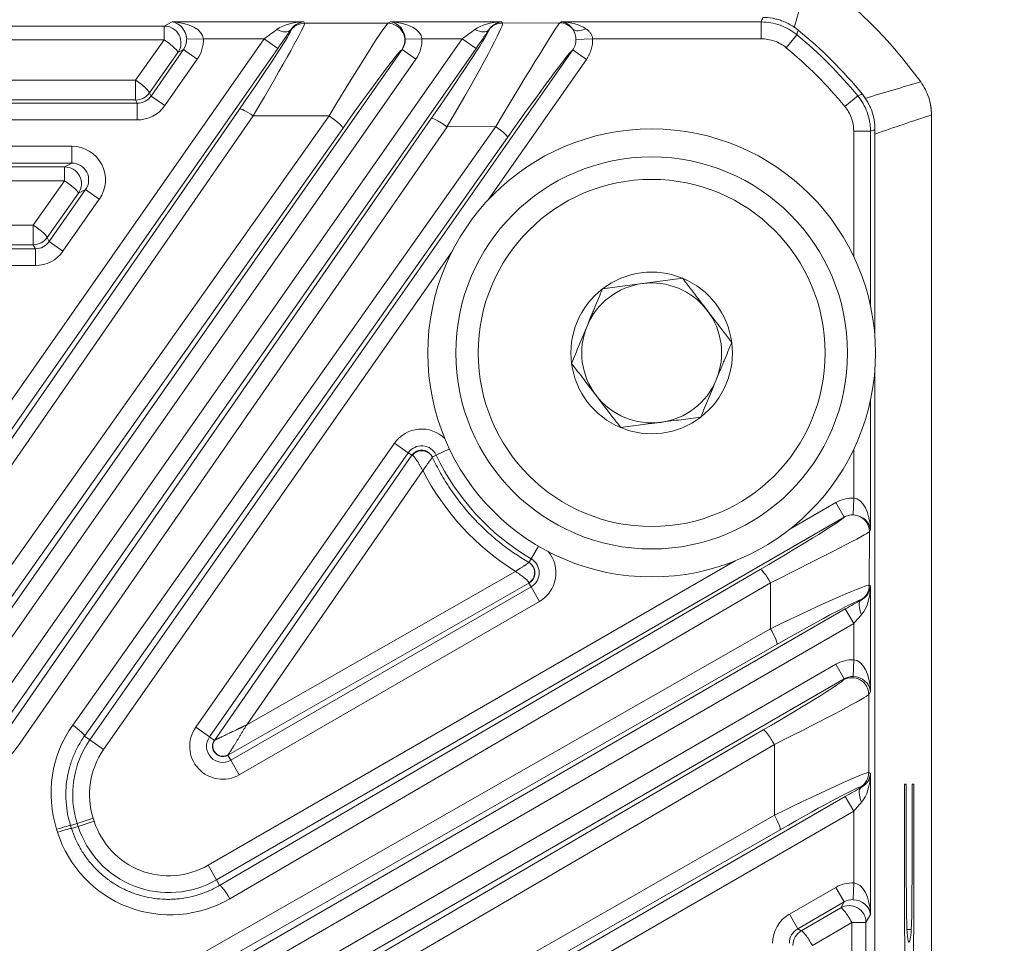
# Model space of a CAD drawing. Header units: millimetres. Extents: x 4 to 836, y 5 to 589.
# Tile 93 of 96: x 691 to 708, y 390 to 407. Entities that reach past the tile are written whole.
import ezdxf

# ---------------------------------------------------------------- set-up
doc = ezdxf.new("R2010")
doc.units = ezdxf.units.MM
doc.layers.add('1', color=7, linetype='Continuous', true_color=0xffffff)
doc.styles.add('ideas_simplex', font='simplex.shx')
doc.dimstyles.get("Standard").update_dxf_attribs({"dimtxt": 0.18, "dimasz": 0.18, "dimexe": 0.18, "dimexo": 0.0625, "dimgap": 0.09, "dimtad": 0, "dimtih": 1, "dimtoh": 1, "dimdec": 4, "dimzin": 0, "dimdsep": 46, "dimtxsty": 'Standard', "dimcen": 0.09, "dimadec": 0, "dimazin": 0, "dimtfac": 1, "dimtdec": 4, "dimtofl": 0, "dimtmove": 0, "dimatfit": 3, "dimfxl": 1, "dimtolj": 1, "dimtzin": 0, "dimarcsym": 0})

# ---------------------------------------------------------------- blocks, each defined once
blk = doc.blocks.new('_U6')
at = {"layer": '1', "color": 87, "lineweight": 25}
for p, q in [((728.164358, 400.844646), (722.539358, 400.844646)), ((722.539358, 400.844646), (722.539358, 399.344646)), ((728.164358, 399.344646), (728.164358, 400.844646)), ((722.539358, 388.139646), (722.539358, 386.639646)), ((728.164358, 386.639646), (728.164358, 388.139646)), ((722.539358, 386.639646), (728.164358, 386.639646))]:
    blk.add_line(p, q, dxfattribs=at)
at = {"layer": '1', "color": 27, "lineweight": 13}
blk.add_line((729.664358, 365.845245), (729.664358, 400.844646), dxfattribs=at)
at = {"layer": '1', "color": 152, "lineweight": 13}
for p, q in [((691.38954, 383.522914), (731.664358, 383.522914)), ((691.38954, 365.845245), (731.664358, 365.845245))]:
    blk.add_line(p, q, dxfattribs=at)
at = {"layer": '1', "color": 27, "lineweight": 18}
for points in [[(729.664358, 383.522914), (730.193339, 380.522916), (729.135377, 380.522912)], [(729.664358, 365.845245), (729.135377, 368.845243), (730.193339, 368.845247)]]:
    blk.add_solid(points, dxfattribs=at)
at = {"layer": '1', "color": 87, "linetype": 'Continuous', "lineweight": 25, "char_height": 3, "attachment_point": 7, "rotation": 90, "line_spacing_factor": 1.204819, "style": 'ideas_simplex'}
for s, insert in [('\\W1.2097;17,7', (720.698358, 388.087146)), ('\\W1.2097;.696', (728.010858, 388.087146))]:
    blk.add_mtext(s, dxfattribs=dict(at, insert=insert))
blk = doc.blocks.new('_U10')
at = {"layer": '1', "color": 87, "lineweight": 25}
for p, q in [((695.857876, 429.963811), (694.357876, 429.963811)), ((694.357876, 429.963811), (694.357876, 424.338811)), ((708.562876, 429.963811), (707.062876, 429.963811)), ((708.562876, 424.338811), (708.562876, 429.963811)), ((694.357876, 424.338811), (695.857876, 424.338811)), ((707.062876, 424.338811), (708.562876, 424.338811))]:
    blk.add_line(p, q, dxfattribs=at)
at = {"layer": '1', "color": 152, "lineweight": 13}
for p, q in [((671.21187, 386.022914), (671.21187, 424.838811)), ((688.88954, 386.022914), (688.88954, 424.838811))]:
    blk.add_line(p, q, dxfattribs=at)
at = {"layer": '1', "color": 27, "lineweight": 13}
blk.add_line((671.21187, 422.838811), (708.562876, 422.838811), dxfattribs=at)
at = {"layer": '1', "color": 27, "lineweight": 18}
for points in [[(671.21187, 422.838811), (674.211868, 423.367792), (674.211872, 422.30983)], [(688.88954, 422.838811), (685.889542, 422.30983), (685.889538, 423.367792)]]:
    blk.add_solid(points, dxfattribs=at)
at = {"layer": '1', "color": 87, "linetype": 'Continuous', "lineweight": 25, "char_height": 3, "attachment_point": 7, "line_spacing_factor": 1.204819, "style": 'ideas_simplex'}
for s, insert in [('\\W1.2097;17,7', (695.829376, 432.098811)), ('\\W1.2097;.696', (695.829376, 424.786311))]:
    blk.add_mtext(s, dxfattribs=dict(at, insert=insert))

msp = doc.modelspace()

# ---------------------------------------------------------------- linework, layer by layer
at = {"layer": '1', "color": 27, "linetype": 'Continuous', "lineweight": 13}
for p, q in [((666.761, 406.522), (693.341, 406.522)), ((693.341, 406.522), (693.48, 406.594)), ((693.341, 406.522), (693.341, 406.274)), ((693.48, 406.594), (695.834, 406.594)), ((695.601, 406.442), (695.597, 406.45)), ((695.834, 406.594), (695.847, 406.57)), ((695.847, 406.57), (697.339, 406.57)), ((697.339, 406.57), (697.385, 406.594)), ((697.385, 406.594), (699.374, 406.594)), ((699.139, 406.447), (699.137, 406.45)), ((699.374, 406.594), (699.385, 406.575)), ((699.385, 406.575), (700.408, 406.579)), ((700.408, 406.579), (700.437, 406.594)), ((700.437, 406.594), (704.009, 406.594)), ((704.009, 406.294), (704.009, 406.594)), ((693.341, 406.274), (666.761, 406.274)), ((688.319, 396.572), (695.127, 406.294)), ((690.131, 394.103), (698.667, 406.294)), ((692.83, 405.553), (693.341, 406.274)), ((694.04, 406.294), (693.741, 406.285)), ((695.127, 406.294), (694.04, 406.294)), ((695.127, 406.294), (695.372, 406.122)), ((697.946, 406.294), (697.647, 406.285)), ((698.667, 406.294), (697.946, 406.294)), ((698.667, 406.294), (698.913, 406.122)), ((700.697, 406.284), (700.995, 406.294)), ((704.009, 406.294), (700.995, 406.294)), ((704.454, 406.135), (704.644, 406.366)), ((695.372, 406.122), (688.565, 396.4)), ((689.813, 394.993), (697.592, 406.102)), ((698.913, 406.122), (690.376, 393.931)), ((692.013, 393.776), (700.64, 406.096)), ((693.105, 405.272), (693.686, 406.102)), ((693.686, 406.102), (693.586, 406.05)), ((693.932, 405.93), (693.686, 406.102)), ((697.592, 406.102), (697.584, 406.098)), ((697.838, 405.93), (697.592, 406.102)), ((700.885, 405.925), (700.64, 406.096)), ((697.838, 405.93), (690.059, 394.821)), ((693.586, 406.05), (693.076, 405.329)), ((693.932, 405.93), (693.351, 405.1)), ((700.885, 405.925), (699.129, 403.416)), ((667.271, 405.553), (692.83, 405.553)), ((692.83, 405.553), (692.83, 405.201)), ((692.83, 405.201), (667.271, 405.201)), ((692.86, 405.144), (692.83, 405.201)), ((693.076, 405.329), (693.105, 405.272)), ((693.351, 405.1), (693.105, 405.272)), ((705.501, 405.087), (705.733, 405.278)), ((667.242, 405.144), (692.86, 405.144)), ((688.624, 396.286), (694.687, 405.038)), ((692.86, 404.844), (692.86, 405.144)), ((692.86, 404.844), (667.242, 404.844)), ((694.933, 404.918), (688.87, 396.166)), ((689.469, 395.285), (696.287, 404.918)), ((690.477, 393.861), (698.112, 404.873)), ((696.287, 404.918), (694.933, 404.918)), ((696.532, 404.694), (689.715, 395.061)), ((698.394, 404.724), (690.758, 393.712)), ((691.706, 394.038), (699.265, 404.728)), ((699.265, 404.728), (698.394, 404.724)), ((699.475, 404.533), (691.916, 393.843)), ((705.661, 404.642), (705.961, 404.642)), ((705.661, 402.406), (705.661, 404.642)), ((705.961, 404.642), (705.961, 401.527)), ((668.411, 404.374), (691.69, 404.374)), ((691.69, 404.374), (691.69, 404.074)), ((691.69, 404.074), (668.411, 404.074)), ((668.541, 404.006), (691.561, 404.006)), ((691.561, 404.006), (691.69, 404.074)), ((691.561, 404.006), (691.561, 403.759)), ((691.561, 403.759), (668.541, 403.759)), ((691.001, 402.968), (691.561, 403.759)), ((691.806, 403.535), (691.247, 402.744)), ((691.285, 402.672), (691.936, 403.602)), ((691.936, 403.602), (691.806, 403.535)), ((691.936, 403.602), (692.181, 403.43)), ((692.181, 403.43), (691.53, 402.5)), ((669.1, 402.968), (691.001, 402.968)), ((691.001, 402.968), (691.001, 402.617)), ((691.247, 402.744), (691.285, 402.672)), ((691.001, 402.617), (669.1, 402.617)), ((691.039, 402.544), (691.001, 402.617)), ((691.285, 402.672), (691.53, 402.5)), ((669.062, 402.544), (691.039, 402.544)), ((691.039, 402.544), (691.039, 402.244)), ((698.484, 402.495), (692.258, 393.604)), ((691.039, 402.244), (669.062, 402.244)), ((705.961, 399.841), (705.961, 397.526)), ((693.903, 393.999), (697.456, 399.073)), ((697.702, 398.901), (697.456, 399.073)), ((697.702, 398.901), (694.149, 393.827)), ((697.766, 398.856), (697.702, 398.901)), ((698.201, 398.859), (698.436, 398.971)), ((705.661, 398.091), (705.661, 398.962)), ((698.201, 398.859), (698.13, 398.825)), ((697.962, 398.583), (694.814, 394.043)), ((704.518, 397.535), (705.341, 398.011)), ((705.491, 397.751), (705.341, 398.011)), ((705.661, 398.091), (705.651, 397.792)), ((705.491, 397.751), (694.273, 391.274)), ((705.941, 397.492), (705.939, 396.534)), ((705.961, 397.526), (705.941, 397.492)), ((700.029, 397.233), (699.897, 397.008)), ((694.123, 391.534), (703.544, 396.973)), ((699.858, 396.942), (699.897, 397.008)), ((694.33, 391.175), (703.991, 396.817)), ((694.814, 394.043), (699.615, 396.783)), ((704.177, 396.581), (694.516, 390.938)), ((704.175, 395.76), (704.177, 396.581)), ((694.531, 393.41), (699.896, 396.507)), ((699.896, 396.507), (699.857, 396.574)), ((700.046, 396.247), (699.896, 396.507)), ((705.939, 396.534), (705.961, 396.521)), ((705.961, 396.521), (705.961, 394.64)), ((700.046, 396.247), (694.681, 393.15)), ((705.793, 396.272), (705.789, 396.274)), ((693.446, 389.146), (705.511, 396.112)), ((705.511, 396.112), (705.661, 395.852)), ((693.269, 389.536), (704.175, 395.76)), ((705.661, 395.852), (693.596, 388.886)), ((705.661, 395.204), (705.661, 395.852)), ((704.289, 395.477), (693.384, 389.253)), ((705.661, 395.204), (705.651, 394.905)), ((694.356, 388.782), (705.341, 395.124)), ((705.341, 395.124), (705.491, 394.864)), ((705.491, 394.864), (694.506, 388.522)), ((705.479, 394.844), (705.491, 394.864)), ((705.961, 394.64), (705.929, 394.585)), ((705.929, 394.585), (705.929, 393.191)), ((694.149, 393.827), (693.903, 393.999)), ((694.566, 388.418), (704.046, 393.952)), ((691.916, 393.843), (692.013, 393.776)), ((692.258, 393.604), (692.013, 393.776)), ((694.237, 393.766), (694.149, 393.827)), ((704.243, 393.692), (694.763, 388.158)), ((704.243, 392.429), (704.243, 393.692)), ((694.478, 393.503), (694.531, 393.41)), ((694.681, 393.15), (694.531, 393.41)), ((705.929, 393.191), (705.961, 393.173)), ((705.961, 393.173), (705.961, 390.656)), ((705.793, 392.923), (705.779, 392.931)), ((695.84, 387.18), (705.511, 392.763)), ((705.511, 392.763), (705.661, 392.504)), ((692.071, 392.375), (691.786, 392.283)), ((692.071, 392.375), (692.089, 392.321)), ((695.622, 387.506), (704.243, 392.429)), ((705.661, 392.504), (695.99, 386.92)), ((705.661, 391.22), (705.661, 392.504)), ((691.435, 392.124), (691.417, 392.177)), ((691.786, 392.283), (691.667, 392.246)), ((691.667, 392.246), (691.685, 392.192)), ((691.685, 392.192), (691.803, 392.23)), ((691.803, 392.23), (691.786, 392.283)), ((692.089, 392.321), (691.803, 392.23)), ((704.346, 392.169), (695.725, 387.247)), ((694.123, 391.534), (694.273, 391.274)), ((694.273, 391.274), (694.33, 391.175)), ((704.511, 390.661), (705.341, 391.14)), ((705.341, 391.14), (705.491, 390.881)), ((705.661, 391.22), (705.651, 390.921)), ((705.491, 390.881), (704.661, 390.401)), ((704.725, 390.364), (705.43, 390.776)), ((705.43, 390.776), (705.491, 390.881)), ((704.511, 390.661), (704.661, 390.401)), ((705.961, 390.656), (705.88, 390.516)), ((705.627, 390.516), (704.922, 390.105)), ((705.88, 390.516), (705.627, 390.516)), ((705.627, 358.852), (705.627, 390.516)), ((705.88, 390.516), (705.88, 358.852)), ((704.661, 390.401), (704.725, 390.364))]:
    msp.add_line(p, q, dxfattribs=at)
at = {"layer": '1', "color": 252, "linetype": 'Continuous', "lineweight": 18}
msp.add_line((707.051, 404.933), (707.051, 368.674), dxfattribs=at)
at = {"layer": '1', "color": 27, "linetype": 'Continuous', "lineweight": 18}
for p, q in [((706.041, 400.954), (706.041, 404.671)), ((706.041, 348.956), (706.041, 400.412)), ((694.237, 393.766), (697.766, 398.856)), ((705.491, 397.751), (705.341, 398.011)), ((699.857, 396.574), (694.478, 393.503))]:
    msp.add_line(p, q, dxfattribs=at)
at = {"layer": '1', "color": 7, "linetype": 'Continuous', "lineweight": 18}
msp.add_line((706.689, 390.39), (706.608, 390.39), dxfattribs=at)
at = {"layer": '1', "color": 9, "linetype": 'Continuous', "lineweight": 18}
for radius in [4, 3.5]:
    msp.add_circle((702.051, 400.684), radius, dxfattribs=at)
at = {"layer": '1', "color": 9, "linetype": 'Continuous', "lineweight": 13}
msp.add_circle((702.051, 400.684), 3.1, dxfattribs=at)
at = {"layer": '1', "color": 252, "linetype": 'Continuous', "lineweight": 18}
msp.add_arc((699.551, 400.184), 9.05, 36.1507, 53.8493, dxfattribs=at)
at = {"layer": '1', "color": 27, "linetype": 'Continuous', "lineweight": 18}
msp.add_arc((699.551, 400.184), 8.091, 39.2516, 50.7484, dxfattribs=at)
at = {"layer": '1', "color": 27, "linetype": 'Continuous', "lineweight": 13}
for centre, radius, start, end in [((699.551, 400.184), 8.01, 39.4862, 50.5138), ((699.551, 400.184), 7.71, 39.4862, 50.5138), ((697.939, 398.735), 0.59, 45.1273, 145), ((697.939, 398.735), 0.29, 25.3629, 145), ((702.051, 400.684), 4.26, 205.3629, 239.6371), ((699.751, 396.758), 0.59, 300, 39.8727), ((699.751, 396.758), 0.29, 300, 59.6371), ((694.386, 393.661), 0.59, 145, 300), ((693.405, 392.801), 1.7, 145, 197.7056), ((694.386, 393.661), 0.29, 145, 300), ((693.405, 392.801), 1.4, 145, 197.7056), ((693.423, 392.747), 1.7, 197.7056, 300), ((693.423, 392.747), 1.4, 197.7056, 300)]:
    msp.add_arc(centre, radius, start, end, dxfattribs=at)
at = {"layer": '1', "color": 9, "linetype": 'Continuous', "lineweight": 18}
for centre, radius, start, end in [((706.051, 404.933), 1, 0, 20.8694), ((702.051, 400.684), 1.443, 67.4773, 127.4773), ((702.051, 400.684), 1.25, 97.4773, 157.4773), ((702.051, 400.684), 1.25, 37.4773, 97.4773), ((702.051, 400.684), 1.443, 7.4773, 67.4773), ((702.051, 400.684), 1.443, 127.4773, 187.4773), ((702.051, 400.684), 1.25, 337.4773, 37.4773), ((702.051, 400.684), 1.25, 157.4773, 217.4773), ((702.051, 400.684), 1.443, 307.4773, 7.4773), ((702.051, 400.684), 1.443, 187.4773, 247.4773), ((702.051, 400.684), 1.25, 277.4773, 337.4773), ((702.051, 400.684), 1.25, 217.4773, 277.4773), ((702.051, 400.684), 1.443, 247.4773, 307.4773)]:
    msp.add_arc(centre, radius, start, end, dxfattribs=at)
at = {"layer": '1', "color": 27, "linetype": 'Continuous', "lineweight": 13}
for centre, major_axis, ratio, start_param, end_param in [((693.341, 406.222), (-0.139, 0.266), 0.997152, 3.622727, 5.802051), ((693.48, 406.294), (-0.561, 0.015), 0.534057, 3.190442, 4.726332), ((693.48, 406.294), (-0.068, 0.295), 0.857617, 4.484712, 6.020602), ((694.409, 404.743), (-1.192, -1.7), 0.028594, 1.765373, 3.12673), ((694.655, 404.571), (-1.191, -2), 0.026751, 1.761265, 3.122622), ((695.101, 406.294), (-0.421, -0.3), 0.028746, 1.61113, 2.187723), ((695.834, 406.294), (-0.589, -0.014), 0.508639, 4.700195, 5.659492), ((695.352, 406.621), (0.249, -0.167), 0.474901, 5.021515, 6.243518), ((695.347, 406.122), (-0.421, -0.6), 0.028594, 1.59084, 2.167433), ((695.834, 406.294), (-0.155, -0.264), 0.92399, 3.709037, 4.668333), ((695.847, 406.27), (-0.266, -0.139), 0.999226, 4.232741, 5.192037), ((696.152, 404.571), (-1.191, -2), 0.026751, 3.192435, 4.553791), ((697.339, 406.27), (0.139, -0.266), 0.997152, 0.481134, 2.660458), ((697.385, 406.294), (-0.561, 0.015), 0.534057, 3.190442, 4.726332), ((697.385, 406.294), (-0.068, 0.295), 0.857617, 4.484712, 6.020602), ((697.949, 404.743), (-1.189, -1.705), 0.028665, 1.667159, 3.126605), ((698.195, 404.571), (-1.189, -2.004), 0.040007, 1.670938, 3.130384), ((698.641, 406.294), (-0.421, -0.3), 0.028746, 1.61113, 2.187723), ((699.374, 406.294), (-0.589, -0.014), 0.508639, 4.700195, 5.659492), ((698.892, 406.621), (0.249, -0.167), 0.474901, 5.021515, 6.243518), ((698.887, 406.122), (-0.421, -0.6), 0.028594, 1.59084, 2.167433), ((699.374, 406.294), (-0.155, -0.264), 0.92399, 3.709037, 4.668333), ((699.385, 406.275), (0.266, 0.139), 0.999226, 1.091148, 2.050445), ((699.211, 404.575), (-1.199, -2.005), 0.013847, 3.185111, 4.644557), ((700.408, 406.279), (0.139, -0.266), 0.997152, 1.762406, 2.660458), ((700.437, 406.294), (-0.561, 0.015), 0.534057, 3.828279, 4.726332), ((700.437, 406.294), (-0.068, 0.295), 0.857617, 5.12255, 6.020602), ((700.876, 406.652), (-0.243, -0.176), 0.514474, 0.086441, 1.213616), ((693.341, 406.222), (-0.245, 0.173), 0.14246, 3.176859, 4.812872), ((693.439, 406.273), (-0.268, -0.14), 0.991514, 2.051931, 2.695365), ((693.439, 406.273), (0.534, 0.278), 0.997152, 5.193523, 5.836957), ((697.345, 406.273), (-0.268, -0.14), 0.991514, 2.051931, 2.695365), ((697.345, 406.273), (0.534, 0.278), 0.997152, 5.193523, 5.836957), ((696.397, 404.399), (-1.192, -1.7), 0.028594, 3.196543, 4.557899), ((699.457, 404.403), (-1.201, -1.705), 0.028764, 3.27912, 4.656645), ((692.83, 405.5), (-0.245, 0.173), 0.14246, 3.176859, 4.812872), ((692.83, 405.5), (0.266, 0.139), 0.999226, 4.232741, 5.192037), ((692.859, 405.445), (-0.139, 0.267), 0.997682, 2.661944, 3.621241), ((692.859, 405.445), (0.277, -0.533), 0.999226, 5.803537, 6.762834), ((694.933, 404.866), (-0.247, 0.171), 0.14345, 4.81143, 6.247914), ((696.287, 404.866), (0.245, -0.173), 0.14246, 0.035266, 1.67128), ((698.358, 404.701), (0.247, -0.171), 0.130769, 1.516908, 3.106384), ((699.229, 404.705), (0.245, -0.173), 0.131253, 0.035211, 1.518117), ((691.689, 403.773), (0.534, 0.278), 0.997152, 5.193523, 7.372847), ((691.561, 403.707), (-0.139, 0.266), 0.997152, 3.622727, 5.802051), ((691.689, 403.773), (-0.268, -0.14), 0.991514, 2.051931, 4.231255), ((691.561, 403.707), (-0.245, 0.173), 0.14246, 3.176859, 4.812872), ((691.001, 402.916), (-0.245, 0.173), 0.14246, 3.176859, 4.812872), ((691.001, 402.916), (0.266, 0.139), 0.999226, 4.232741, 5.192037), ((691.039, 402.845), (-0.139, 0.267), 0.997682, 2.661944, 3.621241), ((691.039, 402.845), (0.277, -0.533), 0.999226, 5.803537, 6.762834), ((702.067, 400.695), (-3.878, -2.504), 0.999988, 6.184936, 6.720696), ((705.64, 397.49), (-0.301, -0.521), 0.99757, 3.631339, 4.18789), ((705.661, 397.526), (-0.015, 0.565), 0.530559, 4.6987, 6.234589), ((703.79, 396.769), (-1.702, -0.987), 0.030323, 1.671841, 3.079192), ((705.661, 397.526), (-0.293, 0.074), 0.867936, 3.425916, 4.937236), ((705.641, 397.492), (-0.26, 0.15), 0.99757, 3.666246, 5.177565), ((703.94, 396.509), (-2.003, -0.986), 0.0184, 1.680415, 3.097462), ((704.141, 396.558), (-0.151, 0.259), 0.141113, 4.718706, 6.247926), ((703.937, 395.552), (-2.002, -0.981), 0.036972, 3.158375, 4.575422), ((705.639, 396.534), (-0.15, -0.26), 0.999188, 1.047549, 2.094043), ((705.661, 396.521), (-0.267, -0.15), 0.922186, 1.549448, 2.595942), ((705.661, 396.521), (-0.014, -0.588), 0.509647, 0.536561, 1.583056), ((704.087, 395.293), (-1.702, -0.981), 0.030229, 3.159077, 4.576124), ((705.511, 396.088), (-0.6, -0.347), 0.030233, 4.205519, 4.694914), ((705.943, 396.012), (0.146, -0.262), 0.422034, 3.180098, 4.481958), ((705.661, 395.828), (-0.3, -0.347), 0.034508, 4.183058, 4.672453), ((704.139, 395.737), (0.149, -0.261), 0.141045, 0.035259, 1.578517), ((705.64, 394.603), (0.301, 0.521), 0.99757, 0.489746, 1.046143), ((705.661, 394.64), (-0.015, 0.565), 0.530559, 4.6987, 6.234589), ((703.78, 393.866), (-1.7, -0.983), 0.030233, 1.710401, 3.089211), ((705.629, 394.585), (0.26, -0.15), 0.99757, 0.524653, 2.61694), ((705.64, 394.603), (-0.151, -0.262), 0.992751, 3.631339, 4.187736), ((705.661, 394.64), (-0.293, 0.074), 0.867936, 3.425916, 4.961806), ((703.93, 393.606), (-2, -0.982), 0.027617, 1.714311, 3.093121), ((693.432, 392.818), (-1.776, -1.147), 0.999988, 5.09439, 6.01759), ((691.67, 394.015), (0.245, -0.173), 0.131253, 0.035211, 1.518117), ((704.196, 393.692), (-0.151, 0.259), 0.135523, 4.633444, 6.247954), ((688.755, 395.1), (-2.048, -1.322), 0.999988, 1.059131, 1.962027), ((703.93, 392.208), (-2, -0.982), 0.027617, 3.162934, 4.541744), ((705.629, 393.191), (-0.15, -0.26), 0.999188, 1.047549, 2.094043), ((705.661, 393.173), (-0.267, -0.15), 0.922186, 1.549448, 2.595942), ((705.661, 393.173), (-0.014, -0.588), 0.509647, 0.536561, 1.583056), ((704.08, 391.948), (-1.7, -0.983), 0.030233, 3.159025, 4.537835), ((705.511, 392.739), (-0.6, -0.347), 0.030233, 4.205519, 4.694914), ((705.943, 392.664), (-0.146, 0.262), 0.422034, 0.038505, 1.340366), ((705.661, 392.479), (-0.3, -0.347), 0.034508, 4.183058, 4.672453), ((704.196, 392.429), (0.149, -0.261), 0.136261, 0.035235, 1.493153), ((691.382, 392.154), (0.286, 0.091), 0.037426, 0.034931, 1.434072), ((691.399, 392.101), (0.286, 0.091), 0.037426, 0.034931, 1.434072), ((693.449, 392.764), (-1.776, -1.147), 0.999988, 6.01759, 7.809247), ((694.48, 390.915), (-0.151, 0.259), 0.141113, 4.718706, 6.247926), ((705.64, 390.62), (0.301, 0.521), 0.99757, 0.489746, 1.046143), ((705.661, 390.656), (-0.015, 0.565), 0.530559, 4.6987, 6.234589), ((705.58, 390.516), (-0.26, 0.15), 0.99757, 3.666246, 5.758532), ((705.58, 390.516), (-0.151, 0.259), 0.135523, 4.633444, 6.247954), ((705.64, 390.62), (-0.151, -0.262), 0.992751, 3.631339, 4.187736), ((705.661, 390.656), (-0.293, 0.074), 0.867936, 3.425916, 4.961806), ((704.811, 390.141), (-0.52, 0.3), 0.999188, 5.759938, 6.806432), ((704.811, 390.141), (-0.26, 0.15), 0.997569, 5.759938, 6.806432), ((704.875, 390.105), (-0.15, -0.26), 0.999188, 4.189142, 5.235636), ((704.875, 390.105), (-0.151, 0.259), 0.135523, 4.633444, 6.247954)]:
    msp.add_ellipse(centre, major_axis=major_axis, ratio=ratio, start_param=start_param, end_param=end_param, dxfattribs=at)
at = {"layer": '1', "color": 252, "linetype": 'Continuous', "lineweight": 13}
for points in [[(704.889, 407.492), (704.794, 407.159), (704.696, 406.826), (704.595, 406.492)], [(705.859, 405.228), (706.193, 405.33), (706.526, 405.428), (706.858, 405.523)], [(707.051, 404.933), (706.714, 404.823), (706.378, 404.71), (706.042, 404.592)]]:
    msp.add_open_spline(points, degree=3, dxfattribs=at)
at = {"layer": '1', "color": 27, "linetype": 'Continuous', "lineweight": 13}
for points, knots in [([(704.009, 406.594), (704.013, 406.606), (704.017, 406.618), (704.027, 406.645), (704.032, 406.66), (704.038, 406.675)], [0, 0, 0, 0, 0.439135, 0.439135, 1, 1, 1, 1]), ([(700.876, 406.473), (700.891, 406.463), (700.905, 406.452), (700.931, 406.428), (700.943, 406.414), (700.965, 406.384), (700.975, 406.368), (700.986, 406.342), (700.989, 406.333), (700.993, 406.314), (700.995, 406.304), (700.995, 406.294)], [0, 0, 0, 0, 0.25, 0.25, 0.5, 0.5, 0.75, 0.75, 0.875, 0.875, 1, 1, 1, 1]), ([(704.009, 406.594), (704.067, 406.594), (704.181, 406.584), (704.291, 406.555), (704.4, 406.516), (704.452, 406.492), (704.527, 406.45), (704.551, 406.435), (704.599, 406.402), (704.622, 406.385), (704.644, 406.366)], [0, 0, 0, 0, 0.25, 0.5, 0.5, 0.75, 0.75, 0.875, 0.875, 1, 1, 1, 1]), ([(704.67, 406.449), (704.663, 406.425), (704.655, 406.401), (704.647, 406.374), (704.645, 406.37), (704.644, 406.366)], [0, 0, 0, 0, 0.86501, 0.86501, 1, 1, 1, 1]), ([(700.64, 406.096), (700.649, 406.11), (700.658, 406.124), (700.673, 406.154), (700.679, 406.169), (700.686, 406.193), (700.688, 406.201), (700.692, 406.218), (700.694, 406.226), (700.697, 406.25), (700.698, 406.267), (700.697, 406.284)], [0, 0, 0, 0, 0.25, 0.25, 0.5, 0.5, 0.625, 0.625, 0.75, 0.75, 1, 1, 1, 1]), ([(700.995, 406.294), (700.997, 406.262), (700.995, 406.229), (700.989, 406.181), (700.986, 406.164), (700.979, 406.132), (700.975, 406.117), (700.961, 406.069), (700.95, 406.039), (700.928, 405.995), (700.92, 405.98), (700.904, 405.952), (700.895, 405.938), (700.885, 405.925)], [0, 0, 0, 0, 0.25, 0.25, 0.375, 0.375, 0.5, 0.5, 0.75, 0.75, 0.875, 0.875, 1, 1, 1, 1]), ([(704.454, 406.135), (704.422, 406.161), (704.356, 406.206), (704.283, 406.24), (704.207, 406.267), (704.129, 406.287), (704.049, 406.294), (704.009, 406.294)], [0, 0, 0, 0, 0.25, 0.5, 0.5, 0.75, 1, 1, 1, 1]), ([(705.733, 405.278), (705.753, 405.284), (705.774, 405.29), (705.802, 405.299), (705.809, 405.301), (705.816, 405.303)], [0, 0, 0, 0, 0.739697, 0.739697, 1, 1, 1, 1]), ([(705.733, 405.278), (705.77, 405.233), (705.834, 405.139), (705.882, 405.035), (705.921, 404.926), (705.936, 404.87), (705.951, 404.786), (705.955, 404.757), (705.96, 404.7), (705.961, 404.671), (705.961, 404.642)], [0, 0, 0, 0, 0.25, 0.5, 0.5, 0.75, 0.75, 0.875, 0.875, 1, 1, 1, 1]), ([(705.661, 404.642), (705.661, 404.683), (705.654, 404.763), (705.634, 404.84), (705.606, 404.917), (705.573, 404.99), (705.527, 405.056), (705.501, 405.087)], [0, 0, 0, 0, 0.25, 0.5, 0.5, 0.75, 1, 1, 1, 1]), ([(706.041, 404.671), (706.026, 404.666), (706.011, 404.66), (705.984, 404.651), (705.973, 404.646), (705.961, 404.642)], [0, 0, 0, 0, 0.560865, 0.560865, 1, 1, 1, 1]), ([(697.766, 398.856), (697.768, 398.858), (697.771, 398.862), (697.776, 398.868), (697.781, 398.874), (697.786, 398.88), (697.791, 398.885), (697.796, 398.89), (697.802, 398.895), (697.807, 398.9), (697.813, 398.904), (697.819, 398.908), (697.825, 398.912), (697.831, 398.916), (697.837, 398.92), (697.843, 398.923), (697.85, 398.926), (697.856, 398.929), (697.862, 398.931), (697.869, 398.934), (697.875, 398.936), (697.882, 398.938), (697.888, 398.94), (697.894, 398.941), (697.901, 398.942), (697.907, 398.943), (697.914, 398.944), (697.92, 398.945), (697.927, 398.945), (697.933, 398.946), (697.941, 398.946), (697.951, 398.946), (697.963, 398.945), (697.976, 398.943), (697.988, 398.94), (698, 398.937), (698.012, 398.933), (698.024, 398.928), (698.036, 398.923), (698.047, 398.916), (698.058, 398.909), (698.069, 398.901), (698.08, 398.893), (698.09, 398.883), (698.099, 398.873), (698.108, 398.862), (698.116, 398.851), (698.123, 398.838), (698.128, 398.83), (698.13, 398.825)], [0, 0, 0, 0, 0.017428, 0.034743, 0.051945, 0.069034, 0.086009, 0.102872, 0.119622, 0.13626, 0.152785, 0.169197, 0.185497, 0.201685, 0.217761, 0.233724, 0.249576, 0.265315, 0.280943, 0.29646, 0.311864, 0.327157, 0.342339, 0.35741, 0.372369, 0.387218, 0.401955, 0.416582, 0.431098, 0.445503, 0.459798, 0.486973, 0.514477, 0.542312, 0.570479, 0.598977, 0.627809, 0.656974, 0.686473, 0.716307, 0.746477, 0.776983, 0.807826, 0.839007, 0.870526, 0.902384, 0.934582, 0.967121, 1, 1, 1, 1]), ([(698.13, 398.824), (698.123, 398.839), (698.113, 398.854), (698.09, 398.88), (698.077, 398.891), (698.034, 398.921), (697.999, 398.933), (697.929, 398.939), (697.893, 398.933), (697.827, 398.905), (697.797, 398.883), (697.775, 398.855)], [0, 0, 0, 0, 0.125, 0.125, 0.25, 0.25, 0.5, 0.5, 0.75, 0.75, 1, 1, 1, 1]), ([(697.775, 398.855), (697.778, 398.854), (697.781, 398.852), (697.788, 398.847), (697.792, 398.844), (697.8, 398.836), (697.803, 398.832), (697.81, 398.825), (697.812, 398.822), (697.816, 398.817), (697.819, 398.814), (697.825, 398.807), (697.828, 398.802), (697.836, 398.791), (697.84, 398.785), (697.849, 398.774), (697.853, 398.767), (697.861, 398.755), (697.866, 398.748), (697.874, 398.736), (697.878, 398.729), (697.885, 398.717), (697.889, 398.711), (697.897, 398.698), (697.901, 398.691), (697.909, 398.677), (697.913, 398.671), (697.921, 398.657), (697.924, 398.651), (697.932, 398.638), (697.936, 398.631), (697.943, 398.617), (697.947, 398.61), (697.954, 398.597), (697.958, 398.59), (697.962, 398.583)], [0, 0, 0, 0, 0.08036, 0.08036, 0.160719, 0.160719, 0.241079, 0.241079, 0.281259, 0.281259, 0.321438, 0.321438, 0.383882, 0.383882, 0.446325, 0.446325, 0.508769, 0.508769, 0.571213, 0.571213, 0.626146, 0.626146, 0.681079, 0.681079, 0.736013, 0.736013, 0.790946, 0.790946, 0.84321, 0.84321, 0.895473, 0.895473, 0.947737, 0.947737, 1, 1, 1, 1]), ([(698.13, 398.824), (698.13, 398.823), (698.13, 398.823), (698.13, 398.822), (698.129, 398.821), (698.129, 398.82), (698.128, 398.818), (698.127, 398.817), (698.126, 398.815), (698.124, 398.812), (698.123, 398.81), (698.121, 398.807), (698.119, 398.804), (698.117, 398.801), (698.115, 398.798), (698.112, 398.794), (698.109, 398.791), (698.107, 398.787), (698.104, 398.782), (698.1, 398.778), (698.097, 398.773), (698.093, 398.768), (698.09, 398.763), (698.086, 398.757), (698.081, 398.751), (698.075, 398.742), (698.066, 398.73), (698.054, 398.712), (698.039, 398.692), (698.028, 398.676), (698.019, 398.664), (698.014, 398.657), (698.008, 398.648), (698.001, 398.638), (697.993, 398.627), (697.983, 398.614), (697.973, 398.599), (697.965, 398.588), (697.962, 398.583)], [0, 0, 0, 0, 0.018893, 0.03793, 0.057112, 0.076446, 0.095933, 0.115578, 0.135385, 0.155358, 0.175498, 0.195811, 0.2163, 0.236968, 0.257818, 0.278853, 0.300078, 0.321494, 0.343106, 0.364917, 0.386929, 0.409146, 0.431571, 0.454207, 0.477057, 0.500125, 0.5558, 0.615985, 0.680721, 0.750046, 0.766942, 0.787927, 0.813004, 0.842179, 0.875459, 0.91285, 0.954361, 1, 1, 1, 1]), ([(698.13, 398.825), (698.13, 398.825), (698.13, 398.825), (698.13, 398.825), (698.13, 398.824), (698.13, 398.824), (698.13, 398.824)], [0, 0, 0, 0, 0.256852, 0.508712, 0.756207, 1, 1, 1, 1]), ([(698.13, 398.824), (698.177, 398.725), (698.227, 398.629), (698.307, 398.488), (698.335, 398.442), (698.392, 398.349), (698.421, 398.304), (698.573, 398.079), (698.706, 397.91), (698.924, 397.673), (699, 397.596), (699.118, 397.485), (699.158, 397.449), (699.24, 397.378), (699.282, 397.343), (699.493, 397.174), (699.67, 397.051), (699.858, 396.942)], [0, 0, 0, 0, 0.125, 0.125, 0.1875, 0.1875, 0.25, 0.25, 0.5, 0.5, 0.625, 0.625, 0.6875, 0.6875, 0.75, 0.75, 1, 1, 1, 1]), ([(699.615, 396.783), (699.618, 396.785), (699.623, 396.788), (699.631, 396.793), (699.639, 396.798), (699.646, 396.802), (699.652, 396.806), (699.659, 396.81), (699.665, 396.814), (699.671, 396.817), (699.676, 396.821), (699.681, 396.824), (699.685, 396.827), (699.69, 396.829), (699.694, 396.832), (699.697, 396.834), (699.7, 396.836), (699.703, 396.838), (699.713, 396.844), (699.729, 396.854), (699.75, 396.867), (699.768, 396.879), (699.782, 396.889), (699.794, 396.897), (699.805, 396.904), (699.814, 396.91), (699.822, 396.916), (699.829, 396.921), (699.836, 396.926), (699.842, 396.93), (699.846, 396.933), (699.85, 396.936), (699.853, 396.938), (699.856, 396.94), (699.857, 396.941), (699.857, 396.942), (699.858, 396.942)], [0, 0, 0, 0, 0.021975, 0.043037, 0.063188, 0.082428, 0.100758, 0.118178, 0.13469, 0.150294, 0.164991, 0.178782, 0.191666, 0.203645, 0.214718, 0.224887, 0.234152, 0.242512, 0.24997, 0.319216, 0.383926, 0.444139, 0.499893, 0.542213, 0.583819, 0.62473, 0.664965, 0.704543, 0.743485, 0.78181, 0.819539, 0.856693, 0.893293, 0.929363, 0.964924, 1, 1, 1, 1]), ([(699.858, 396.942), (699.888, 396.924), (699.914, 396.897), (699.949, 396.835), (699.959, 396.798), (699.959, 396.726), (699.95, 396.69), (699.915, 396.626), (699.889, 396.598), (699.858, 396.579)], [0, 0, 0, 0, 0.25, 0.25, 0.5, 0.5, 0.75, 0.75, 1, 1, 1, 1]), ([(699.615, 396.783), (699.621, 396.779), (699.628, 396.774), (699.641, 396.766), (699.647, 396.761), (699.66, 396.753), (699.666, 396.748), (699.678, 396.74), (699.685, 396.735), (699.697, 396.726), (699.703, 396.722), (699.716, 396.713), (699.722, 396.708), (699.734, 396.699), (699.74, 396.695), (699.751, 396.686), (699.757, 396.682), (699.768, 396.673), (699.774, 396.668), (699.785, 396.659), (699.791, 396.654), (699.802, 396.645), (699.807, 396.641), (699.816, 396.632), (699.82, 396.628), (699.827, 396.622), (699.829, 396.619), (699.834, 396.615), (699.836, 396.612), (699.842, 396.606), (699.845, 396.602), (699.851, 396.594), (699.854, 396.591), (699.857, 396.584), (699.858, 396.582), (699.858, 396.579)], [0, 0, 0, 0, 0.051993, 0.051993, 0.103985, 0.103985, 0.155978, 0.155978, 0.207971, 0.207971, 0.262685, 0.262685, 0.3174, 0.3174, 0.372114, 0.372114, 0.426829, 0.426829, 0.489245, 0.489245, 0.551661, 0.551661, 0.614077, 0.614077, 0.676494, 0.676494, 0.716932, 0.716932, 0.75737, 0.75737, 0.838247, 0.838247, 0.919123, 0.919123, 1, 1, 1, 1]), ([(694.238, 393.766), (694.239, 393.767), (694.24, 393.767), (694.243, 393.768), (694.247, 393.77), (694.252, 393.772), (694.258, 393.775), (694.264, 393.778), (694.272, 393.782), (694.28, 393.786), (694.289, 393.79), (694.3, 393.795), (694.311, 393.8), (694.323, 393.806), (694.341, 393.814), (694.368, 393.827), (694.404, 393.845), (694.445, 393.865), (694.498, 393.89), (694.568, 393.924), (694.625, 393.952), (694.661, 393.969), (694.67, 393.973), (694.679, 393.978), (694.69, 393.983), (694.701, 393.988), (694.713, 393.994), (694.725, 394), (694.738, 394.007), (694.752, 394.013), (694.766, 394.02), (694.782, 394.027), (694.797, 394.035), (694.808, 394.04), (694.814, 394.043)], [0, 0, 0, 0, 0.016583, 0.033309, 0.050266, 0.067541, 0.085213, 0.103359, 0.122048, 0.141344, 0.161305, 0.181983, 0.203425, 0.225675, 0.248769, 0.303084, 0.363054, 0.428893, 0.500764, 0.615559, 0.751442, 0.76424, 0.778091, 0.792995, 0.808954, 0.825966, 0.844031, 0.863151, 0.883324, 0.904552, 0.926833, 0.950168, 0.974557, 1, 1, 1, 1]), ([(694.478, 393.503), (694.479, 393.504), (694.48, 393.506), (694.484, 393.512), (694.487, 393.515), (694.493, 393.524), (694.497, 393.53), (694.505, 393.541), (694.509, 393.548), (694.518, 393.563), (694.524, 393.572), (694.537, 393.591), (694.543, 393.602), (694.557, 393.623), (694.563, 393.633), (694.574, 393.65), (694.577, 393.656), (694.585, 393.667), (694.588, 393.673), (694.596, 393.686), (694.601, 393.693), (694.61, 393.708), (694.615, 393.715), (694.628, 393.737), (694.637, 393.752), (694.655, 393.781), (694.669, 393.803), (694.682, 393.825), (694.692, 393.84), (694.696, 393.848), (694.711, 393.872), (694.72, 393.888), (694.74, 393.92), (694.749, 393.936), (694.768, 393.967), (694.777, 393.982), (694.796, 394.013), (694.805, 394.028), (694.814, 394.043)], [0, 0, 0, 0, 0.043461, 0.043461, 0.086922, 0.086922, 0.130384, 0.130384, 0.173845, 0.173845, 0.231908, 0.231908, 0.289971, 0.289971, 0.348034, 0.348034, 0.377066, 0.377066, 0.406097, 0.406097, 0.442584, 0.442584, 0.47907, 0.47907, 0.552043, 0.552043, 0.625016, 0.661502, 0.661502, 0.697988, 0.697988, 0.773491, 0.773491, 0.848994, 0.848994, 0.924497, 0.924497, 1, 1, 1, 1]), ([(691.916, 393.843), (691.876, 393.786), (691.802, 393.668), (691.742, 393.543), (691.703, 393.447), (691.685, 393.398), (691.669, 393.348), (691.658, 393.315), (691.653, 393.298), (691.63, 393.213), (691.6, 393.077), (691.587, 392.939), (691.582, 392.834), (691.582, 392.799), (691.583, 392.729), (691.585, 392.694), (691.593, 392.589), (691.611, 392.449), (691.646, 392.313), (691.667, 392.246)], [0, 0, 0, 0, 0.125, 0.25, 0.25, 0.3125, 0.34375, 0.34375, 0.375, 0.375, 0.5, 0.625, 0.625, 0.6875, 0.6875, 0.75, 0.75, 0.875, 1, 1, 1, 1]), ([(694.238, 393.766), (694.233, 393.758), (694.228, 393.749), (694.22, 393.731), (694.21, 393.703), (694.207, 393.672), (694.211, 393.611), (694.229, 393.571), (694.284, 393.511), (694.322, 393.49), (694.382, 393.48), (694.412, 393.48), (694.448, 393.49), (694.464, 393.496), (694.473, 393.501), (694.476, 393.502), (694.478, 393.503)], [0, 0, 0, 0, 0.0625, 0.0625, 0.125, 0.25, 0.25, 0.5, 0.5, 0.75, 0.75, 0.875, 0.9375, 0.984375, 0.984375, 1, 1, 1, 1]), ([(691.685, 392.192), (691.705, 392.126), (691.754, 391.999), (691.816, 391.878), (691.868, 391.791), (691.886, 391.762), (691.924, 391.705), (691.944, 391.677), (692.006, 391.595), (692.094, 391.491), (692.192, 391.398), (692.27, 391.332), (692.31, 391.3), (692.351, 391.27), (692.379, 391.25), (692.393, 391.241), (692.465, 391.193), (692.523, 391.159), (692.643, 391.097), (692.705, 391.069), (692.8, 391.033), (692.848, 391.016), (692.897, 391.002), (692.93, 390.992), (692.946, 390.988), (693.029, 390.967), (693.095, 390.954), (693.228, 390.935), (693.295, 390.929), (693.396, 390.926), (693.447, 390.926), (693.498, 390.928), (693.531, 390.93), (693.548, 390.932), (693.633, 390.939), (693.766, 390.957), (693.896, 390.991), (693.992, 391.021), (694.024, 391.032), (694.087, 391.056), (694.118, 391.069), (694.211, 391.11), (694.271, 391.141), (694.33, 391.175)], [0, 0, 0, 0, 0.0625, 0.125, 0.125, 0.15625, 0.15625, 0.1875, 0.1875, 0.25, 0.3125, 0.3125, 0.34375, 0.359375, 0.359375, 0.375, 0.375, 0.4375, 0.4375, 0.5, 0.5, 0.53125, 0.546875, 0.546875, 0.5625, 0.5625, 0.625, 0.625, 0.6875, 0.6875, 0.71875, 0.734375, 0.734375, 0.75, 0.75, 0.8125, 0.875, 0.875, 0.90625, 0.90625, 0.9375, 0.9375, 1, 1, 1, 1])]:
    msp.add_open_spline(points, degree=3, knots=knots, dxfattribs=at)
at = {"layer": '1', "color": 27, "linetype": 'Continuous', "lineweight": 18}
for points, knots in [([(704.038, 406.675), (704.095, 406.675), (704.152, 406.67), (704.236, 406.655), (704.264, 406.649), (704.319, 406.635), (704.346, 406.626), (704.428, 406.597), (704.531, 406.55), (704.625, 406.486), (704.67, 406.449)], [0, 0, 0, 0, 0.25, 0.25, 0.375, 0.375, 0.5, 0.5, 0.75, 1, 1, 1, 1]), ([(700.697, 406.284), (700.697, 406.293), (700.696, 406.303), (700.695, 406.321), (700.693, 406.33), (700.69, 406.347), (700.688, 406.355), (700.684, 406.372), (700.682, 406.38), (700.677, 406.395), (700.674, 406.403), (700.669, 406.417), (700.666, 406.423), (700.656, 406.443), (700.649, 406.454), (700.642, 406.465)], [0, 0, 0, 0, 0.125, 0.125, 0.25, 0.25, 0.375, 0.375, 0.5, 0.5, 0.625, 0.625, 0.75, 0.75, 1, 1, 1, 1]), ([(705.816, 405.303), (705.852, 405.259), (705.885, 405.212), (705.926, 405.137), (705.939, 405.112), (705.963, 405.06), (705.974, 405.034), (706.003, 404.952), (706.032, 404.842), (706.041, 404.729), (706.041, 404.671)], [0, 0, 0, 0, 0.25, 0.25, 0.375, 0.375, 0.5, 0.5, 0.75, 1, 1, 1, 1]), ([(705.651, 397.792), (705.623, 397.793), (705.595, 397.789), (705.541, 397.776), (705.515, 397.765), (705.491, 397.751)], [0, 0, 0, 0, 0.5, 0.5, 1, 1, 1, 1]), ([(699.858, 396.942), (699.86, 396.941), (699.864, 396.938), (699.87, 396.935), (699.876, 396.931), (699.881, 396.926), (699.887, 396.922), (699.892, 396.918), (699.897, 396.913), (699.902, 396.909), (699.906, 396.904), (699.911, 396.899), (699.915, 396.894), (699.919, 396.889), (699.923, 396.883), (699.927, 396.878), (699.93, 396.873), (699.934, 396.867), (699.937, 396.862), (699.94, 396.856), (699.943, 396.85), (699.945, 396.845), (699.948, 396.839), (699.95, 396.833), (699.952, 396.827), (699.954, 396.822), (699.956, 396.816), (699.957, 396.81), (699.959, 396.804), (699.96, 396.798), (699.961, 396.792), (699.962, 396.786), (699.962, 396.781), (699.963, 396.775), (699.963, 396.769), (699.964, 396.763), (699.964, 396.755), (699.963, 396.746), (699.962, 396.734), (699.961, 396.722), (699.958, 396.71), (699.955, 396.698), (699.951, 396.686), (699.946, 396.674), (699.941, 396.662), (699.935, 396.65), (699.928, 396.639), (699.92, 396.628), (699.911, 396.618), (699.902, 396.608), (699.892, 396.598), (699.881, 396.589), (699.87, 396.581), (699.861, 396.576), (699.857, 396.574)], [0, 0, 0, 0, 0.01571, 0.031336, 0.046877, 0.062333, 0.077705, 0.092994, 0.108197, 0.123317, 0.138353, 0.153305, 0.168173, 0.182957, 0.197657, 0.212274, 0.226807, 0.241256, 0.255622, 0.269905, 0.284105, 0.298221, 0.312254, 0.326204, 0.340071, 0.353855, 0.367557, 0.381175, 0.394711, 0.408164, 0.421535, 0.434823, 0.448029, 0.461152, 0.474194, 0.487153, 0.50003, 0.526623, 0.553564, 0.580855, 0.608496, 0.636488, 0.664832, 0.693528, 0.722576, 0.751978, 0.781735, 0.811846, 0.842313, 0.873135, 0.904315, 0.935852, 0.967747, 1, 1, 1, 1]), ([(694.478, 393.503), (694.476, 393.502), (694.472, 393.5), (694.466, 393.497), (694.461, 393.494), (694.455, 393.492), (694.449, 393.49), (694.444, 393.488), (694.438, 393.486), (694.432, 393.485), (694.426, 393.483), (694.42, 393.482), (694.415, 393.481), (694.409, 393.48), (694.403, 393.48), (694.397, 393.479), (694.392, 393.479), (694.386, 393.479), (694.38, 393.479), (694.375, 393.479), (694.369, 393.48), (694.364, 393.48), (694.358, 393.481), (694.353, 393.482), (694.348, 393.483), (694.343, 393.484), (694.337, 393.486), (694.332, 393.487), (694.327, 393.489), (694.323, 393.491), (694.318, 393.493), (694.313, 393.495), (694.309, 393.497), (694.304, 393.499), (694.3, 393.501), (694.296, 393.504), (694.291, 393.506), (694.287, 393.509), (694.283, 393.511), (694.279, 393.514), (694.276, 393.517), (694.272, 393.52), (694.269, 393.523), (694.265, 393.526), (694.262, 393.529), (694.259, 393.532), (694.255, 393.535), (694.251, 393.54), (694.246, 393.546), (694.24, 393.553), (694.234, 393.562), (694.229, 393.57), (694.224, 393.58), (694.219, 393.589), (694.215, 393.599), (694.212, 393.61), (694.209, 393.621), (694.207, 393.632), (694.205, 393.644), (694.204, 393.656), (694.204, 393.668), (694.205, 393.68), (694.207, 393.693), (694.21, 393.705), (694.213, 393.718), (694.217, 393.73), (694.223, 393.742), (694.229, 393.754), (694.234, 393.762), (694.237, 393.766)], [0, 0, 0, 0, 0.012921, 0.025748, 0.038481, 0.051122, 0.063669, 0.076124, 0.088486, 0.100755, 0.112931, 0.125016, 0.137008, 0.148908, 0.160717, 0.172434, 0.184059, 0.195593, 0.207036, 0.218388, 0.229649, 0.240819, 0.251899, 0.262888, 0.273788, 0.284597, 0.295317, 0.305947, 0.316488, 0.326939, 0.337302, 0.347575, 0.35776, 0.367857, 0.377865, 0.387785, 0.397617, 0.407362, 0.417019, 0.426589, 0.436072, 0.445468, 0.454778, 0.464001, 0.473138, 0.482189, 0.491155, 0.500035, 0.519591, 0.539559, 0.55994, 0.580738, 0.601955, 0.623593, 0.645653, 0.668139, 0.691052, 0.714394, 0.738168, 0.762374, 0.787015, 0.812092, 0.837608, 0.863563, 0.889961, 0.916801, 0.944087, 0.971819, 1, 1, 1, 1])]:
    msp.add_open_spline(points, degree=3, knots=knots, dxfattribs=at)
at = {"layer": '1', "color": 252, "linetype": 'Continuous', "lineweight": 18}
msp.add_open_spline([(706.858, 405.523), (706.89, 405.48), (706.945, 405.391), (706.985, 405.294), (707.018, 405.193), (707.042, 405.091), (707.051, 404.986), (707.051, 404.933)], degree=3, knots=[0, 0, 0, 0, 0.25, 0.5, 0.5, 0.75, 1, 1, 1, 1], dxfattribs=at)
at = {"layer": '1', "color": 9, "linetype": 'Continuous', "lineweight": 18}
for points, knots in [([(701.172, 401.83), (701.289, 401.845), (701.407, 401.86), (701.585, 401.884), (701.645, 401.892), (701.765, 401.907), (701.826, 401.915), (701.917, 401.927), (701.948, 401.931), (702.009, 401.939), (702.039, 401.943), (702.13, 401.955), (702.19, 401.963), (702.369, 401.987), (702.487, 402.002), (702.604, 402.017)], [0, 0, 0, 0, 0.25, 0.25, 0.375, 0.375, 0.5, 0.5, 0.5625, 0.5625, 0.625, 0.625, 0.75, 0.75, 1, 1, 1, 1]), ([(702.604, 402.017), (702.675, 401.924), (702.748, 401.83), (702.857, 401.687), (702.894, 401.639), (702.967, 401.543), (703.005, 401.494), (703.061, 401.421), (703.079, 401.397), (703.117, 401.348), (703.135, 401.324), (703.191, 401.251), (703.228, 401.203), (703.338, 401.06), (703.41, 400.966), (703.482, 400.872)], [0, 0, 0, 0, 0.25, 0.25, 0.375, 0.375, 0.5, 0.5, 0.5625, 0.5625, 0.625, 0.625, 0.75, 0.75, 1, 1, 1, 1]), ([(700.62, 400.496), (700.642, 400.55), (700.665, 400.605), (700.711, 400.716), (700.734, 400.771), (700.78, 400.883), (700.803, 400.939), (700.849, 401.051), (700.873, 401.107), (700.919, 401.219), (700.943, 401.276), (700.978, 401.361), (700.99, 401.389), (701.013, 401.446), (701.025, 401.473), (701.083, 401.613), (701.128, 401.722), (701.172, 401.83)], [0, 0, 0, 0, 0.125, 0.125, 0.25, 0.25, 0.375, 0.375, 0.5, 0.5, 0.625, 0.625, 0.6875, 0.6875, 0.75, 0.75, 1, 1, 1, 1]), ([(702.929, 399.539), (702.951, 399.593), (702.974, 399.648), (703.02, 399.758), (703.043, 399.814), (703.089, 399.925), (703.112, 399.981), (703.159, 400.093), (703.182, 400.149), (703.229, 400.262), (703.252, 400.318), (703.288, 400.403), (703.299, 400.432), (703.323, 400.488), (703.334, 400.516), (703.392, 400.655), (703.437, 400.764), (703.482, 400.872)], [0, 0, 0, 0, 0.125, 0.125, 0.25, 0.25, 0.375, 0.375, 0.5, 0.5, 0.625, 0.625, 0.6875, 0.6875, 0.75, 0.75, 1, 1, 1, 1]), ([(701.498, 399.351), (701.426, 399.444), (701.354, 399.539), (701.244, 399.681), (701.208, 399.729), (701.134, 399.825), (701.097, 399.874), (701.041, 399.947), (701.022, 399.971), (700.985, 400.02), (700.966, 400.044), (700.911, 400.117), (700.874, 400.165), (700.764, 400.308), (700.691, 400.403), (700.62, 400.496)], [0, 0, 0, 0, 0.25, 0.25, 0.375, 0.375, 0.5, 0.5, 0.5625, 0.5625, 0.625, 0.625, 0.75, 0.75, 1, 1, 1, 1]), ([(702.929, 399.539), (702.812, 399.523), (702.694, 399.508), (702.516, 399.484), (702.456, 399.477), (702.336, 399.461), (702.276, 399.453), (702.184, 399.441), (702.154, 399.437), (702.093, 399.429), (702.063, 399.425), (701.972, 399.413), (701.912, 399.405), (701.733, 399.382), (701.615, 399.366), (701.498, 399.351)], [0, 0, 0, 0, 0.25, 0.25, 0.375, 0.375, 0.5, 0.5, 0.5625, 0.5625, 0.625, 0.625, 0.75, 0.75, 1, 1, 1, 1])]:
    msp.add_open_spline(points, degree=3, knots=knots, dxfattribs=at)
at = {"layer": '1', "color": 27, "linetype": 'Continuous', "lineweight": 13}
for points, degree in [([(697.766, 398.856), (697.768, 398.857), (697.771, 398.857), (697.775, 398.855)], 3), ([(705.491, 397.751), (705.491, 397.751), (705.491, 397.751), (705.491, 397.751)], 3), ([(699.858, 396.942), (699.858, 396.942), (699.858, 396.942), (699.858, 396.942)], 3), ([(699.858, 396.579), (699.859, 396.577), (699.858, 396.575), (699.857, 396.574)], 3), ([(694.237, 393.766), (694.237, 393.766), (694.238, 393.766), (694.238, 393.766)], 3), ([(694.477, 393.503), (694.478, 393.503)], 1)]:
    msp.add_open_spline(points, degree=degree, dxfattribs=at)
at = {"layer": '1', "color": 27, "linetype": 'Continuous', "lineweight": 18}
msp.add_open_spline([(705.659, 397.791), (705.656, 397.792), (705.654, 397.792), (705.651, 397.792)], degree=3, dxfattribs=at)
at = {"layer": '1', "color": 7, "linetype": 'Continuous', "lineweight": 13}
msp.add_open_spline([(706.58, 392.983), (706.573, 392.983), (706.567, 392.983), (706.567, 392.983), (706.567, 392.983), (706.567, 391.331), (706.567, 391.331), (706.567, 390.553), (706.572, 389.996), (706.584, 389.669)], degree=3, knots=[0, 0, 0, 0, 0.171801, 0.171801, 0.171801, 0.5859, 0.5859, 0.5859, 1, 1, 1, 1], dxfattribs=at)
at = {"layer": '1', "color": 7, "linetype": 'Continuous', "lineweight": 18}
for points, knots in [([(706.607, 390.62), (706.602, 390.832), (706.601, 391.081), (706.601, 391.446), (706.601, 391.446), (706.601, 392.983), (706.601, 392.983), (706.601, 392.983), (706.589, 392.983), (706.58, 392.983)], [0, 0, 0, 0, 0.386829, 0.386829, 0.386829, 0.773658, 0.773658, 0.773658, 1, 1, 1, 1]), ([(706.703, 392.983), (706.703, 392.983), (706.703, 392.841), (706.703, 392.363), (706.703, 391.743), (706.703, 391.485), (706.703, 391.485), (706.703, 391.138), (706.702, 390.694), (706.694, 390.453), (706.689, 390.39)], [0, 0, 0, 0, 0.1176, 0.2016, 0.3556, 0.5, 0.5, 0.5, 0.8064, 1, 1, 1, 1]), ([(706.737, 392.983), (706.737, 392.983), (706.734, 392.983), (706.728, 392.983), (706.722, 392.983), (706.709, 392.983), (706.703, 392.983), (706.703, 392.983)], [0, 0, 0, 0, 0.260991, 0.333844, 0.412302, 0.686903, 1, 1, 1, 1]), ([(706.732, 390.236), (706.736, 390.592), (706.737, 390.688), (706.737, 391.283), (706.737, 391.283), (706.737, 391.619), (706.737, 392.156), (706.737, 392.435), (706.737, 392.655), (706.737, 392.888), (706.737, 392.983), (706.737, 392.983)], [0, 0, 0, 0, 0.5, 0.5, 0.5, 0.6936, 0.7552, 0.814, 0.8588, 0.9008, 1, 1, 1, 1]), ([(706.689, 390.39), (706.68, 390.236), (706.665, 390.159), (706.648, 390.159), (706.624, 390.159), (706.614, 390.294), (706.607, 390.62)], [0, 0, 0, 0, 0.5, 0.5, 0.5, 1, 1, 1, 1]), ([(706.584, 389.669), (706.6, 389.228), (706.622, 389.007), (706.651, 389.007), (706.669, 389.007), (706.69, 389.113), (706.711, 389.433), (706.724, 389.76), (706.729, 390.054), (706.732, 390.236)], [0, 0, 0, 0, 0.5, 0.5, 0.5, 0.7052, 0.792, 0.8844, 1, 1, 1, 1])]:
    msp.add_open_spline(points, degree=3, knots=knots, dxfattribs=at)

# ---------------------------------------------------------------- dimensions: what is measured, and where the dimension line sits
at = {"layer": '1', "color": 87, "linetype": 'Continuous', "lineweight": 25}
dim = msp.add_linear_dim(base=(688.89, 422.839), p1=(671.212, 383.523), p2=(688.89, 383.523), text='<>\\P[\\C87;{\\H1.00x;\\Fsimplex.shx;.696\\Fsimplex.shx;}\\C87; ]', dimstyle='Standard', override={"dimtxt": 3, "dimasz": 3, "dimexe": 2, "dimexo": 2.5, "dimgap": 1.5, "dimtad": 1, "dimtih": 1, "dimtoh": 0, "dimdec": 1, "dimlfac": 1, "dimzin": 8, "dimdsep": 44, "dimlunit": 2, "dimtxsty": 'ideas_simplex', "dimsah": 1, "dimse1": 0, "dimse2": 0, "dimsd1": 0, "dimsd2": 0, "dimclrd": 27, "dimclre": 152, "dimclrt": 87, "dimtol": 0, "dimtm": -0.1, "dimtfac": 0.5, "dimtdec": 2, "dimtofl": 1, "dimtmove": 0, "dimtzin": 8, "dimlwd": 13, "dimlwe": 13}, dxfattribs=at)
dim.commit()
dim.dimension.update_dxf_attribs({"geometry": '_U10', "text_midpoint": (713.461, 422.839), "dimtype": 160})
dim = msp.add_linear_dim(base=(729.664, 365.845), p1=(688.89, 383.523), p2=(688.89, 365.845), angle=90, text='<>\\P[\\C87;{\\H1.00x;\\Fsimplex.shx;.696\\Fsimplex.shx;}\\C87; ]', dimstyle='Standard', override={"dimtxt": 3, "dimasz": 3, "dimexe": 2, "dimexo": 2.5, "dimgap": 1.5, "dimtad": 1, "dimtih": 0, "dimtoh": 0, "dimdec": 1, "dimlfac": 1, "dimzin": 8, "dimdsep": 44, "dimlunit": 2, "dimtxsty": 'ideas_simplex', "dimsah": 1, "dimse1": 0, "dimse2": 0, "dimsd1": 0, "dimsd2": 0, "dimclrd": 27, "dimclre": 152, "dimclrt": 87, "dimtol": 0, "dimtm": -0.1, "dimtfac": 0.5, "dimtdec": 2, "dimtofl": 1, "dimtmove": 0, "dimtzin": 8, "dimlwd": 13, "dimlwe": 13}, dxfattribs=at)
dim.commit()
dim.dimension.update_dxf_attribs({"geometry": '_U6', "text_midpoint": (729.664, 408.094), "dimtype": 160})

doc.saveas('drawing.dxf')
